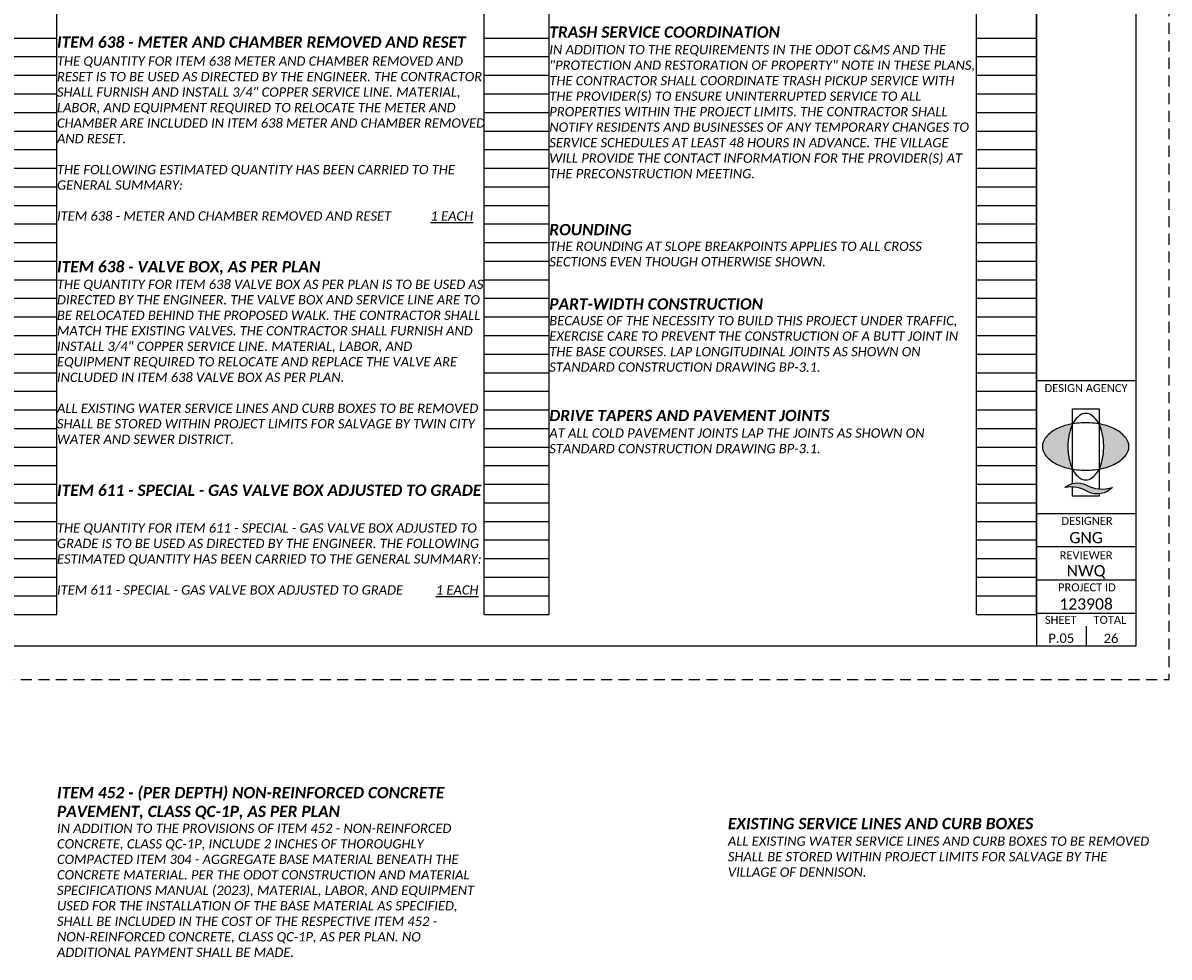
# Paper-space layout 'Layout1' of a CAD drawing. Header units: feet. Extents: x -10.2 to 43.1, y -7.4 to 23.
# Tile 3 of 4: x 16.7 to 34, y -4.2 to 9.9. Entities that reach past the tile are written whole.
import ezdxf
from ezdxf.enums import TextEntityAlignment as Align

# ---------------------------------------------------------------- set-up
doc = ezdxf.new("R2010")
doc.units = ezdxf.units.FT
doc.header["$MEASUREMENT"] = 0
doc.linetypes.add('OhDOT_USTN3', pattern=[0.22, 0.165, -0.055])
for name, color, linetype in [('SH_Border', 7, 'Continuous'), ('SH_Cut_Line', 7, 'OhDOT_USTN3'), ('SH_Data', 7, 'Continuous'), ('SH_Hatch', 14, 'Continuous'), ('SH_Text', 7, 'Continuous'), ('SH_TextH', 4, 'Continuous'), ('SH_TextM', 7, 'Continuous')]:
    doc.layers.add(name, color=color, linetype=linetype)
doc.styles.add('Slanted Normal (0.14) Font 31', font='calibrii.ttf', dxfattribs={"height": 0.14})
doc.styles.add('Slanted Sub-Title (0.17) Font 31', font='calibrii.ttf', dxfattribs={"height": 0.17})
doc.styles.add('Straight Minimum (0.12) Font 30', font='calibri.ttf', dxfattribs={"height": 0.12})
doc.styles.add('Straight-Normal', font='calibri.ttf', dxfattribs={"height": 0.14})
doc.styles.add('Straight-Sub Title', font='calibri.ttf', dxfattribs={"height": 0.17})

# ---------------------------------------------------------------- blocks, each defined once
blk = doc.blocks.new('4COL')
at = {"layer": 'Defpoints', "color": 3, "linetype": 'Continuous'}
for p, q in [((17.74, 0.98), (17.74, 21.14)), ((24.18, 0.98), (24.18, 21.14)), ((25.16, 0.98), (25.16, 21.14)), ((31.6, 0.98), (31.6, 21.14)), ((32.5, 0.98), (32.5, 21.14)), ((16.76, 9.66), (17.74, 9.66)), ((24.18, 9.66), (25.16, 9.66)), ((31.6, 9.66), (32.5, 9.66)), ((16.76, 9.38), (17.74, 9.38)), ((24.18, 9.38), (25.16, 9.38)), ((31.6, 9.38), (32.5, 9.38)), ((16.76, 9.1), (17.74, 9.1)), ((24.18, 9.1), (25.16, 9.1)), ((31.6, 9.1), (32.5, 9.1)), ((16.76, 8.82), (17.74, 8.82)), ((24.18, 8.82), (25.16, 8.82)), ((31.6, 8.82), (32.5, 8.82)), ((16.76, 8.54), (17.74, 8.54)), ((24.18, 8.54), (25.16, 8.54)), ((31.6, 8.54), (32.5, 8.54)), ((16.76, 8.26), (17.74, 8.26)), ((24.18, 8.26), (25.16, 8.26)), ((31.6, 8.26), (32.5, 8.26)), ((16.76, 7.98), (17.74, 7.98)), ((24.18, 7.98), (25.16, 7.98)), ((31.6, 7.98), (32.5, 7.98)), ((16.76, 7.7), (17.74, 7.7)), ((24.18, 7.7), (25.16, 7.7)), ((31.6, 7.7), (32.5, 7.7)), ((16.76, 7.42), (17.74, 7.42)), ((24.18, 7.42), (25.16, 7.42)), ((31.6, 7.42), (32.5, 7.42)), ((16.76, 7.14), (17.74, 7.14)), ((24.18, 7.14), (25.16, 7.14)), ((31.6, 7.14), (32.5, 7.14)), ((16.76, 6.86), (17.74, 6.86)), ((24.18, 6.86), (25.16, 6.86)), ((31.6, 6.86), (32.5, 6.86)), ((16.76, 6.58), (17.74, 6.58)), ((24.18, 6.58), (25.16, 6.58)), ((31.6, 6.58), (32.5, 6.58)), ((16.76, 6.3), (17.74, 6.3)), ((24.18, 6.3), (25.16, 6.3)), ((31.6, 6.3), (32.5, 6.3)), ((16.76, 6.02), (17.74, 6.02)), ((24.18, 6.02), (25.16, 6.02)), ((31.6, 6.02), (32.5, 6.02)), ((16.76, 5.74), (17.74, 5.74)), ((24.18, 5.74), (25.16, 5.74)), ((31.6, 5.74), (32.5, 5.74)), ((16.76, 5.46), (17.74, 5.46)), ((24.18, 5.46), (25.16, 5.46)), ((31.6, 5.46), (32.5, 5.46)), ((16.76, 5.18), (17.74, 5.18)), ((24.18, 5.18), (25.16, 5.18)), ((31.6, 5.18), (32.5, 5.18)), ((16.76, 4.9), (17.74, 4.9)), ((24.18, 4.9), (25.16, 4.9)), ((31.6, 4.9), (32.5, 4.9)), ((16.76, 4.62), (17.74, 4.62)), ((24.18, 4.62), (25.16, 4.62)), ((31.6, 4.62), (32.5, 4.62)), ((16.76, 4.34), (17.74, 4.34)), ((24.18, 4.34), (25.16, 4.34)), ((31.6, 4.34), (32.5, 4.34)), ((16.76, 4.06), (17.74, 4.06)), ((24.18, 4.06), (25.16, 4.06)), ((31.6, 4.06), (32.5, 4.06)), ((16.76, 3.78), (17.74, 3.78)), ((24.18, 3.78), (25.16, 3.78)), ((31.6, 3.78), (32.5, 3.78)), ((16.76, 3.5), (17.74, 3.5)), ((24.18, 3.5), (25.16, 3.5)), ((31.6, 3.5), (32.5, 3.5)), ((16.76, 3.22), (17.74, 3.22)), ((24.18, 3.22), (25.16, 3.22)), ((31.6, 3.22), (32.5, 3.22)), ((16.76, 2.94), (17.74, 2.94)), ((24.18, 2.94), (25.16, 2.94)), ((31.6, 2.94), (32.5, 2.94)), ((16.76, 2.66), (17.74, 2.66)), ((24.18, 2.66), (25.16, 2.66)), ((31.6, 2.66), (32.5, 2.66)), ((16.76, 2.38), (17.74, 2.38)), ((24.18, 2.38), (25.16, 2.38)), ((31.6, 2.38), (32.5, 2.38)), ((16.76, 2.1), (17.74, 2.1)), ((24.18, 2.1), (25.16, 2.1)), ((31.6, 2.1), (32.5, 2.1)), ((16.76, 1.82), (17.74, 1.82)), ((24.18, 1.82), (25.16, 1.82)), ((31.6, 1.82), (32.5, 1.82)), ((16.76, 1.54), (17.74, 1.54)), ((24.18, 1.54), (25.16, 1.54)), ((31.6, 1.54), (32.5, 1.54)), ((16.76, 1.26), (17.74, 1.26)), ((24.18, 1.26), (25.16, 1.26)), ((31.6, 1.26), (32.5, 1.26)), ((16.76, 0.98), (17.74, 0.98)), ((24.18, 0.98), (25.16, 0.98)), ((31.6, 0.98), (32.5, 0.98))]:
    blk.add_line(p, q, dxfattribs=at)
blk = doc.blocks.new('A$C1697e795')
at = {"layer": 'SH_Hatch'}
for points in [[(-0.1098, 0.0898, -0.0615), (-0.0881, 0.1507), (-0.0881, 0.1523, 0.014092), (-0.1171, 0.1465, 0.069705), (-0.2053, 0.1131, 0.105975), (-0.2716, 0.0557, 0.163104), (-0.29, 0.0008, 0.163049), (-0.2716, -0.0541, 0.105975), (-0.2053, -0.1115, 0.069705), (-0.1171, -0.145, 0.014089), (-0.0881, -0.1507, -0.061487), (-0.1098, -0.0898, -0.054987), (-0.1197, 0, -0.054987)], [(0.1108, 0.0898, 0.0615), (0.0891, 0.1507), (0.0891, 0.1523, -0.014092), (0.1182, 0.1465, -0.069705), (0.2063, 0.1131, -0.105975), (0.2727, 0.0557, -0.163104), (0.2911, 0.0008, -0.163049), (0.2727, -0.0541, -0.105975), (0.2063, -0.1115, -0.069705), (0.1182, -0.145, -0.014089), (0.0891, -0.1507, 0.061487), (0.1108, -0.0898, 0.054987), (0.1207, 0, 0.054987)], [(0.0015, -0.2566, 0.297692), (-0.1396, -0.2731, -0.180432), (0.0164, -0.3024, 0.32264), (0.179, -0.273, -0.20237)]]:
    blk.add_hatch(color=256, dxfattribs=at).paths.add_polyline_path(points)
at = {"layer": 'SH_TextM'}
for points in [[(-0.0881, -0.2469), (-0.0881, 0.2529), (0.0891, 0.2529), (0.0891, -0.2828)], [(0.0891, -0.3157), (0.0891, -0.332), (-0.0881, -0.332), (-0.0881, -0.2701)]]:
    blk.add_lwpolyline(points, dxfattribs=at)
for points in [[(-0.2053, -0.1115, 0.069705), (-0.1171, -0.145, 0.055931), (-0.0006, -0.158, 0.055931), (0.1159, -0.145, 0.069705), (0.2041, -0.1115, 0.105975), (0.2705, -0.0541, 0.163076), (0.2889, 0.0008, 0.163076), (0.2705, 0.0557, 0.105975), (0.2041, 0.1131, 0.069705), (0.1159, 0.1465, 0.055931), (-0.0006, 0.1596, 0.055931), (-0.1171, 0.1465, 0.069705), (-0.2053, 0.1131, 0.105975), (-0.2716, 0.0557, 0.163076), (-0.29, 0.0008, 0.163076), (-0.2716, -0.0541, 0.105975)], [(0.1106, -0.0898, 0.054987), (0.1206, 0, 0.054987), (0.1106, 0.0898, 0.0688), (0.0854, 0.1575, 0.105699), (0.0418, 0.2087, 0.165247), (0.0004, 0.2228, 0.165247), (-0.0409, 0.2087, 0.105699), (-0.0845, 0.1575, 0.0688), (-0.1098, 0.0898, 0.054987), (-0.1197, 0, 0.054987), (-0.1098, -0.0898, 0.0688), (-0.0845, -0.1575, 0.105699), (-0.0409, -0.2087, 0.165247), (0.0004, -0.2228, 0.165247), (0.0418, -0.2087, 0.105699), (0.0854, -0.1575, 0.0688)], [(0.0164, -0.3024, 0.180432), (-0.1396, -0.2731, -0.297692), (0.0015, -0.2566, 0.20237), (0.179, -0.273, -0.32264)]]:
    blk.add_lwpolyline(points, format="xyb", close=True, dxfattribs=at)

psp = doc.layouts.get("Layout1")

# ---------------------------------------------------------------- linework, layer by layer
at = {"layer": 'SH_Border', "linetype": 'Continuous', "flags": 128}
psp.add_lwpolyline([(0.5, 21.5), (33.5, 21.5), (33.5, 0.5), (0.5, 0.5), (0.5, 21.5)], close=True, dxfattribs=at)
for points in [[(32, 21.5), (32, 0.5)], [(32, 4.5), (33.5, 4.5)], [(32, 2.5), (33.5, 2.5)], [(32, 2), (33.5, 2)], [(32, 1.5), (33.5, 1.5)], [(32, 1), (33.5, 1)]]:
    psp.add_lwpolyline(points, dxfattribs=at)
at = {"layer": 'SH_Border'}
psp.add_lwpolyline([(32.75, 0.8), (32.75, 0.5)], dxfattribs=at)
at = {"layer": 'SH_Cut_Line', "color": 7, "linetype": 'OhDOT_USTN3', "flags": 128}
psp.add_lwpolyline([(0, 0), (34, 0), (34, 22), (0, 22), (0, 0)], close=True, dxfattribs=at)

# ---------------------------------------------------------------- block references
at = {"layer": 'SH_Border', "xscale": 2.25, "yscale": 2.25, "zscale": 2.25}
psp.add_blockref('A$C1697e795', (32.744, 3.506), dxfattribs=at)
at = {"layer": 'SH_Text'}
psp.add_blockref('4COL', (-0.5, 0), dxfattribs=at)

# ---------------------------------------------------------------- texts
at = {"layer": 'SH_Border', "char_height": 0.17, "width": 6.44, "attachment_point": 1, "style": 'Slanted Sub-Title (0.17) Font 31'}
for s, insert in [('{\\fCalibri|b1|i1|c0|p34;\\C4;\\PITEM 638 - METER AND CHAMBER REMOVED AND RESET}', (17.24, 9.967)), ('{\\fCalibri|b1|i1|c0|p34;\\C4;TRASH SERVICE COORDINATION}', (24.66, 9.835)), ('{\\fCalibri|b1|i1|c0|p34;\\C4;ROUNDING}', (24.66, 6.86)), ('{\\fCalibri|b1|i1|c0|p34;\\C4;ITEM 638 - VALVE BOX, AS PER PLAN}', (17.24, 6.301)), ('{\\fCalibri|b1|i1|c0|p34;\\C4;PART-WIDTH CONSTRUCTION}', (24.66, 5.74)), ('{\\fCalibri|b1|i1|c0|p34;\\C4;DRIVE TAPERS AND PAVEMENT JOINTS }', (24.66, 4.06)), ('{\\fCalibri|b1|i1|c0|p34;\\C4;\\PITEM 611 - SPECIAL - GAS VALVE BOX ADJUSTED TO GRADE}', (17.24, 3.218)), ('{\\fCalibri|b1|i1|c0|p34;\\C4;EXISTING SERVICE LINES AND CURB BOXES }', (27.351, -2.086))]:
    psp.add_mtext(s, dxfattribs=dict(at, insert=insert))
at = {"layer": 'SH_Data', "style": 'Straight-Sub Title'}
for s, p in [('GNG', (32.75, 2)), ('NWQ', (32.75, 1.5)), ('123908', (32.75, 1))]:
    psp.add_text(s, height=0.17, dxfattribs=at).set_placement(p, align=Align.BOTTOM_CENTER)
at = {"layer": 'SH_Data', "style": 'Straight-Normal'}
for s, p in [('P.05', (32.375, 0.551)), ('26', (33.125, 0.549))]:
    psp.add_text(s, height=0.14, dxfattribs=at).set_placement(p, align=Align.CENTER)
at = {"layer": 'SH_Data', "char_height": 0.12, "style": 'Straight Minimum (0.12) Font 30'}
for s, insert, width, attachment_point in [('DESIGN AGENCY', (32.124, 4.448), 1.94049, 1), ('DESIGNER', (32.378, 2.448), 1.0279, 1), ('REVIEWER', (32.75, 1.931), 1.0279, 2), ('PROJECT ID', (32.328, 1.447), 1.27835, 1), ('SHEET', (32.129, 0.957), 1.0279, 1), ('TOTAL', (32.862, 0.957), 1.0279, 1)]:
    psp.add_mtext(s, dxfattribs=dict(at, insert=insert, width=width, attachment_point=attachment_point))
at = {"layer": 'SH_Text', "char_height": 0.14, "width": 6.44, "attachment_point": 1, "style": 'Slanted Normal (0.14) Font 31'}
for s, insert in [('IN ADDITION TO THE REQUIREMENTS IN THE ODOT C&MS AND THE "PROTECTION AND RESTORATION OF PROPERTY" NOTE IN THESE PLANS, THE CONTRACTOR SHALL COORDINATE TRASH PICKUP SERVICE WITH THE PROVIDER(S) TO ENSURE UNINTERRUPTED SERVICE TO ALL PROPERTIES WITHIN THE PROJECT LIMITS. THE CONTRACTOR SHALL NOTIFY RESIDENTS AND BUSINESSES OF ANY TEMPORARY CHANGES TO SERVICE SCHEDULES AT LEAST 48 HOURS IN ADVANCE. THE VILLAGE WILL PROVIDE THE CONTACT INFORMATION FOR THE PROVIDER(S) AT THE PRECONSTRUCTION MEETING.', (24.66, 9.555)), ('THE QUANTITY FOR ITEM 638 METER AND CHAMBER REMOVED AND RESET IS TO BE USED AS DIRECTED BY THE ENGINEER. {\\A1;THE CONTRACTOR SHALL FURNISH AND INSTALL 3/4" COPPER SERVICE LINE. MATERIAL, LABOR, AND EQUIPMENT REQUIRED TO RELOCATE THE METER AND CHAMBER ARE INCLUDED IN ITEM 638 METER AND CHAMBER REMOVED AND RESET.}\\P\\PTHE FOLLOWING ESTIMATED QUANTITY HAS BEEN CARRIED TO THE GENERAL SUMMARY:\\P{\\L\\P}ITEM 638 - METER AND CHAMBER REMOVED AND RESET            {\\L1 EACH}', (17.24, 9.383)), ('THE ROUNDING AT SLOPE BREAKPOINTS APPLIES TO ALL CROSS SECTIONS EVEN THOUGH OTHERWISE SHOWN.', (24.66, 6.594)), ('\\A1;THE QUANTITY FOR ITEM 638 VALVE BOX AS PER PLAN IS TO BE USED AS DIRECTED BY THE ENGINEER. THE VALVE BOX AND SERVICE LINE ARE TO BE RELOCATED BEHIND THE PROPOSED WALK. THE CONTRACTOR SHALL MATCH THE EXISTING VALVES. THE CONTRACTOR SHALL FURNISH AND INSTALL 3/4" COPPER SERVICE LINE. MATERIAL, LABOR, AND EQUIPMENT REQUIRED TO RELOCATE AND REPLACE THE VALVE ARE INCLUDED IN ITEM 638 VALVE BOX AS PER PLAN.\\P\\PALL EXISTING WATER SERVICE LINES AND CURB BOXES TO BE REMOVED SHALL BE STORED WITHIN PROJECT LIMITS FOR SALVAGE BY TWIN CITY WATER AND SEWER DISTRICT. ', (17.24, 6.021)), ('BECAUSE OF THE NECESSITY TO BUILD THIS PROJECT UNDER TRAFFIC, EXERCISE CARE TO PREVENT THE CONSTRUCTION OF A BUTT JOINT IN THE BASE COURSES. LAP LONGITUDINAL JOINTS AS SHOWN ON STANDARD CONSTRUCTION DRAWING BP-3.1.', (24.66, 5.474)), ('AT ALL COLD PAVEMENT JOINTS LAP THE JOINTS AS SHOWN ON STANDARD CONSTRUCTION DRAWING BP-3.1.', (24.66, 3.78)), ('THE QUANTITY FOR ITEM 611 - SPECIAL - GAS VALVE BOX ADJUSTED TO GRADE IS TO BE USED AS DIRECTED BY THE ENGINEER. THE FOLLOWING ESTIMATED QUANTITY HAS BEEN CARRIED TO THE GENERAL SUMMARY:\\P\\PITEM 611 - SPECIAL - GAS VALVE BOX ADJUSTED TO GRADE          {\\L1 EACH}', (17.24, 2.351)), ('IN ADDITION TO THE PROVISIONS OF ITEM 452 - NON-REINFORCED CONCRETE, CLASS QC-1P, INCLUDE 2 INCHES OF THOROUGHLY COMPACTED ITEM 304 - AGGREGATE BASE MATERIAL BENEATH THE CONCRETE MATERIAL. PER THE ODOT CONSTRUCTION AND MATERIAL SPECIFICATIONS MANUAL (2023), MATERIAL, LABOR, AND EQUIPMENT USED FOR THE INSTALLATION OF THE BASE MATERIAL AS SPECIFIED, SHALL BE INCLUDED IN THE COST OF THE RESPECTIVE ITEM 452 - NON-REINFORCED CONCRETE, CLASS QC-1P, AS PER PLAN. NO ADDITIONAL PAYMENT SHALL BE MADE. ', (17.24, -2.173)), ('ALL EXISTING WATER SERVICE LINES AND CURB BOXES TO BE REMOVED SHALL BE STORED WITHIN PROJECT LIMITS FOR SALVAGE BY THE VILLAGE OF DENNISON. ', (27.351, -2.366))]:
    psp.add_mtext(s, dxfattribs=dict(at, insert=insert))
at = {"layer": 'SH_TextH', "insert": (17.24, -1.62), "char_height": 0.17, "width": 6.44, "attachment_point": 1, "style": 'Slanted Sub-Title (0.17) Font 31'}
psp.add_mtext('{\\fCalibri|b1|i1|c0|p34;\\C4;ITEM 452 - (PER DEPTH) NON-REINFORCED CONCRETE PAVEMENT, CLASS QC-1P, AS PER PLAN}', dxfattribs=at)

doc.saveas('drawing.dxf')
